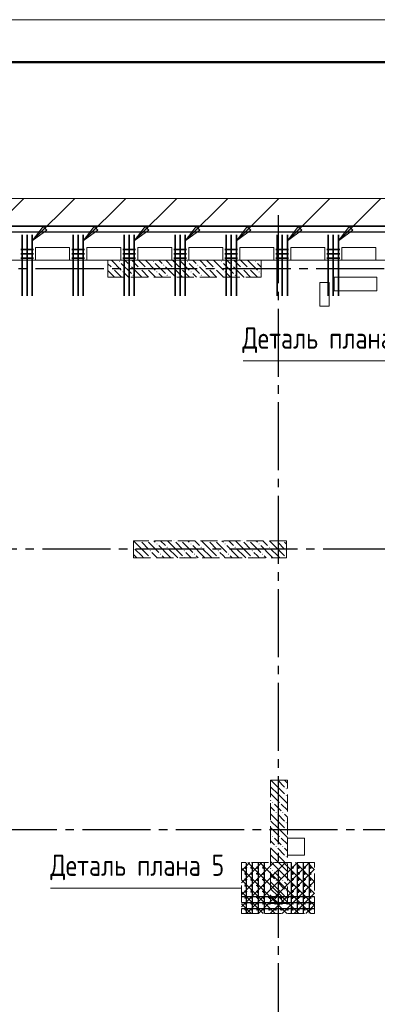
# Model space of a CAD drawing. Header units: millimetres. Extents: x 0 to 31317, y 0 to 42000.
# Tile 10 of 13: x 11587 to 15791, y 30418 to 42000. Entities that reach past the tile are written whole.
import ezdxf

# ---------------------------------------------------------------- set-up
doc = ezdxf.new("R2010")
doc.units = ezdxf.units.MM
doc.linetypes.add('______2', pattern=[270, 200, -70])
doc.linetypes.add('______5', pattern=[1100, 800, -100, 100, -100])
for name, color, linetype, lineweight in [('S1 Стержни арматуры фон', 7, 'Continuous', 25), ('Standard', 7, 'Continuous', 25), ('Вспомогательная арматура', 7, 'Continuous', 25), ('ЖБ Пилон', 180, 'Continuous', 25), ('Оси', 40, '______5', 18), ('Позиционная метка номер позиции', 7, 'Continuous', 13), ('Поперечная арматура', 7, 'Continuous', 25), ('Поперечное армирование AW фон', 7, 'Continuous', 25), ('Примечания', 7, 'Continuous', 25)]:
    doc.layers.add(name, color=color, linetype=linetype, lineweight=lineweight)
doc.layers.add('ЖБ Перекрытие верхний уровень', color=7, linetype='Continuous', lineweight=25, true_color=0xe0e0ff)
doc.styles.add('GOST 2.304-81', font='txt')

msp = doc.modelspace()

# ---------------------------------------------------------------- hatches: boundary and pattern name
at = {"layer": 'ЖБ Пилон', "linetype": 'Continuous', "lineweight": 18, "transparency": 33554687}
for points in [[(12754, 39153), (12761, 39160), (12767, 39153), (12761, 39147)], [(13154, 39153), (13161, 39160), (13167, 39153), (13161, 39147)], [(13554, 39153), (13561, 39160), (13567, 39153), (13561, 39147)], [(13954, 39153), (13961, 39160), (13967, 39153), (13961, 39147)], [(14354, 39153), (14361, 39160), (14367, 39153), (14361, 39147)], [(12674, 39073), (12681, 39080), (12687, 39073), (12681, 39067)], [(12794, 39033), (12801, 39040), (12807, 39033), (12801, 39027)], [(12874, 39113), (12881, 39120), (12887, 39113), (12881, 39107)], [(12994, 39073), (13001, 39080), (13007, 39073), (13001, 39067)], [(13074, 39073), (13081, 39080), (13087, 39073), (13081, 39067)], [(13194, 39033), (13201, 39040), (13207, 39033), (13201, 39027)], [(13274, 39113), (13281, 39120), (13287, 39113), (13281, 39107)], [(13394, 39073), (13401, 39080), (13407, 39073), (13401, 39067)], [(13474, 39073), (13481, 39080), (13487, 39073), (13481, 39067)], [(13594, 39033), (13601, 39040), (13607, 39033), (13601, 39027)], [(13674, 39113), (13681, 39120), (13687, 39113), (13681, 39107)], [(13794, 39073), (13801, 39080), (13807, 39073), (13801, 39067)], [(13874, 39073), (13881, 39080), (13887, 39073), (13881, 39067)], [(13994, 39033), (14001, 39040), (14007, 39033), (14001, 39027)], [(14074, 39113), (14081, 39120), (14087, 39113), (14081, 39107)], [(14194, 39073), (14201, 39080), (14207, 39073), (14201, 39067)], [(14274, 39073), (14281, 39080), (14287, 39073), (14281, 39067)], [(14394, 39033), (14401, 39040), (14407, 39033), (14401, 39027)], [(12914, 38993), (12921, 39000), (12927, 38993), (12921, 38987)], [(13314, 38993), (13321, 39000), (13327, 38993), (13321, 38987)], [(13714, 38993), (13721, 39000), (13727, 38993), (13721, 38987)], [(14114, 38993), (14121, 39000), (14127, 38993), (14121, 38987)], [(12924, 35797), (12927, 35793), (12924, 35790)], [(13004, 35870), (13001, 35867), (12998, 35870)], [(13084, 35870), (13081, 35867), (13078, 35870)], [(13194, 35833), (13201, 35840), (13207, 35833), (13201, 35827)], [(13314, 35793), (13321, 35800), (13327, 35793), (13321, 35787)], [(13404, 35870), (13401, 35867), (13398, 35870)], [(13484, 35870), (13481, 35867), (13478, 35870)], [(13594, 35833), (13601, 35840), (13607, 35833), (13601, 35827)], [(13714, 35793), (13721, 35800), (13727, 35793), (13721, 35787)], [(13804, 35870), (13801, 35867), (13798, 35870)], [(13884, 35870), (13881, 35867), (13878, 35870)], [(13994, 35833), (14001, 35840), (14007, 35833), (14001, 35827)], [(14114, 35793), (14121, 35800), (14127, 35793), (14121, 35787)], [(14204, 35870), (14201, 35867), (14198, 35870)], [(14284, 35870), (14281, 35867), (14278, 35870)], [(14394, 35833), (14401, 35840), (14407, 35833), (14401, 35827)], [(14514, 35793), (14521, 35800), (14527, 35793), (14521, 35787)], [(14604, 35870), (14601, 35867), (14598, 35870)], [(14684, 35870), (14681, 35867), (14678, 35870)], [(13114, 35753), (13121, 35760), (13127, 35753), (13121, 35747)], [(13114, 35673), (13121, 35680), (13127, 35673), (13124, 35670), (13118, 35670)], [(13234, 35713), (13241, 35720), (13247, 35713), (13241, 35707)], [(13514, 35753), (13521, 35760), (13527, 35753), (13521, 35747)], [(13514, 35673), (13521, 35680), (13527, 35673), (13524, 35670), (13518, 35670)], [(13634, 35713), (13641, 35720), (13647, 35713), (13641, 35707)], [(13914, 35753), (13921, 35760), (13927, 35753), (13921, 35747)], [(13914, 35673), (13921, 35680), (13927, 35673), (13924, 35670), (13918, 35670)], [(14034, 35713), (14041, 35720), (14047, 35713), (14041, 35707)], [(14314, 35753), (14321, 35760), (14327, 35753), (14321, 35747)], [(14314, 35673), (14321, 35680), (14327, 35673), (14324, 35670), (14318, 35670)], [(14434, 35713), (14441, 35720), (14447, 35713), (14441, 35707)], [(14714, 35753), (14721, 35760), (14724, 35757), (14724, 35750), (14721, 35747)], [(14714, 35673), (14721, 35680), (14724, 35677), (14724, 35670), (14718, 35670)], [(14714, 32953), (14721, 32960), (14727, 32953), (14721, 32947)], [(14554, 32793), (14561, 32800), (14567, 32793), (14561, 32787)], [(14634, 32793), (14641, 32800), (14647, 32793), (14641, 32787)], [(14714, 32873), (14721, 32880), (14727, 32873), (14721, 32867)], [(14594, 32673), (14601, 32680), (14607, 32673), (14601, 32667)], [(14674, 32673), (14681, 32680), (14687, 32673), (14681, 32667)], [(14714, 32553), (14721, 32560), (14727, 32553), (14721, 32547)], [(14714, 32473), (14721, 32480), (14727, 32473), (14721, 32467)], [(14554, 32393), (14561, 32400), (14567, 32393), (14561, 32387)], [(14634, 32393), (14641, 32400), (14647, 32393), (14641, 32387)], [(14594, 32273), (14601, 32280), (14607, 32273), (14601, 32267)], [(14674, 32273), (14681, 32280), (14687, 32273), (14681, 32267)], [(14714, 32153), (14721, 32160), (14727, 32153), (14721, 32147)], [(14554, 31993), (14561, 32000), (14567, 31993), (14561, 31987)], [(14634, 31993), (14641, 32000), (14647, 31993), (14641, 31987)], [(14714, 32073), (14721, 32080), (14727, 32073), (14721, 32067)], [(14594, 31873), (14601, 31880), (14607, 31873), (14601, 31867)], [(14674, 31873), (14681, 31880), (14687, 31873), (14681, 31867)], [(14714, 31753), (14721, 31760), (14727, 31753), (14721, 31747)], [(14714, 31673), (14721, 31680), (14727, 31673), (14721, 31667)]]:
    msp.add_hatch(color=7, dxfattribs=at).paths.add_polyline_path(points, flags=16)
at = {"layer": 'Позиционная метка номер позиции', "linetype": 'Continuous', "lineweight": 13, "transparency": 33554687}
for points in [[(11904, 39524), (11734, 39397), (11861, 39566)], [(12504, 39524), (12334, 39397), (12461, 39566)], [(13104, 39524), (12934, 39397), (13061, 39566)], [(13704, 39524), (13534, 39397), (13661, 39566)], [(14304, 39524), (14134, 39397), (14261, 39566)], [(14904, 39524), (14734, 39397), (14861, 39566)], [(15504, 39524), (15334, 39397), (15461, 39566)]]:
    msp.add_hatch(color=7, dxfattribs=at).paths.add_polyline_path(points, flags=16)

# ---------------------------------------------------------------- linework, layer by layer
at = {"layer": 'S1 Стержни арматуры фон', "color": 7, "linetype": 'Continuous', "lineweight": 35, "transparency": 33554687}
for p, q in [((11614, 39470), (11614, 38750)), ((11674, 39470), (11674, 38750)), ((11734, 39470), (11734, 38750)), ((12214, 39470), (12214, 38750)), ((12274, 39470), (12274, 38750)), ((12334, 39470), (12334, 38750)), ((12814, 39470), (12814, 38750)), ((12874, 39470), (12874, 38750)), ((12934, 39470), (12934, 38750)), ((13414, 39470), (13414, 38750)), ((13474, 39470), (13474, 38750)), ((13534, 39470), (13534, 38750)), ((14014, 39470), (14014, 38750)), ((14074, 39470), (14074, 38750)), ((14134, 39470), (14134, 38750)), ((14614, 39470), (14614, 38750)), ((14674, 39470), (14674, 38750)), ((14734, 39470), (14734, 38750)), ((15214, 39470), (15214, 38750)), ((15274, 39470), (15274, 38750)), ((15334, 39470), (15334, 38750))]:
    msp.add_line(p, q, dxfattribs=at)
at = {"layer": 'Standard', "color": 7, "linetype": 'Continuous', "lineweight": 13, "transparency": 33554687}
msp.add_lwpolyline([(0, 0), (29700, 0), (29700, 42000), (0, 42000), (0, 0)], close=True, dxfattribs=at)
for points in [[(29700, 42000), (0, 42000), (0, 0), (29700, 0), (29700, 42000)], [(7674, 17930), (25874, 17930), (25874, 39170), (7674, 39170), (7674, 17930)]]:
    msp.add_lwpolyline(points, dxfattribs=at)
at = {"layer": 'Standard', "color": 7, "linetype": 'Continuous', "lineweight": 50, "transparency": 33554687}
msp.add_lwpolyline([(2000, 41500), (29200, 41500), (29200, 500), (2000, 500), (2000, 41500)], close=True, dxfattribs=at)
at = {"layer": 'Standard', "color": 254, "linetype": 'Continuous', "lineweight": 35, "true_color": 0xc4c4ff, "transparency": 33554687}
msp.add_lwpolyline([(7324, 17855), (23168, 17855), (23168, 39570), (7324, 39570), (7324, 17855)], dxfattribs=at)
at = {"layer": 'Standard', "color": 7, "linetype": 'Continuous', "lineweight": 25, "transparency": 33554687}
msp.add_lwpolyline([(7394, 17930), (27024, 17930), (27024, 39500), (7394, 39500), (7394, 17930)], dxfattribs=at)
at = {"layer": 'Вспомогательная арматура', "color": 7, "linetype": 'Continuous', "lineweight": 25, "transparency": 33554687}
for p, q in [((14254, 31490), (14254, 32080)), ((14324, 31490), (14324, 32080)), ((14394, 31490), (14394, 32080)), ((14464, 31490), (14464, 32080)), ((14784, 31490), (14784, 32080)), ((14854, 31490), (14854, 32080)), ((14924, 31490), (14924, 32080)), ((14994, 31490), (14994, 32080)), ((14199, 31685), (15049, 31685)), ((14199, 31615), (15049, 31615)), ((14199, 31545), (15049, 31545))]:
    msp.add_line(p, q, dxfattribs=at)
at = {"layer": 'ЖБ Перекрытие верхний уровень', "color": 7, "linetype": 'Continuous', "lineweight": 18, "transparency": 33554687}
for p, q in [((22354, 39500), (7394, 39500)), ((11774, 39170), (11774, 39320)), ((11774, 39320), (12174, 39320)), ((12174, 39320), (12174, 39170)), ((12374, 39320), (12774, 39320)), ((12374, 39170), (12374, 39320)), ((12774, 39320), (12774, 39170)), ((12974, 39170), (12974, 39320)), ((12974, 39320), (13374, 39320)), ((13374, 39320), (13374, 39170)), ((13574, 39320), (13974, 39320)), ((13574, 39170), (13574, 39320)), ((13974, 39320), (13974, 39170)), ((14174, 39170), (14174, 39320)), ((14174, 39320), (14574, 39320)), ((14574, 39320), (14574, 39170)), ((14774, 39320), (15174, 39320)), ((14774, 39170), (14774, 39320)), ((15174, 39320), (15174, 39170)), ((15374, 39170), (15374, 39320)), ((15374, 39320), (15774, 39320)), ((15774, 39320), (15774, 39170)), ((12174, 39170), (11774, 39170)), ((12774, 39170), (12374, 39170)), ((13374, 39170), (12974, 39170)), ((13974, 39170), (13574, 39170)), ((14574, 39170), (14174, 39170)), ((15174, 39170), (14774, 39170)), ((15774, 39170), (15374, 39170)), ((15784, 38970), (15284, 38970)), ((15284, 38970), (15284, 38810)), ((15784, 38810), (15784, 38970)), ((15224, 38910), (15114, 38910)), ((15114, 38910), (15114, 38630)), ((15224, 38630), (15224, 38910)), ((15284, 38810), (15784, 38810)), ((15114, 38630), (15224, 38630)), ((14934, 32370), (14734, 32370)), ((14734, 32370), (14734, 32170)), ((14934, 32170), (14934, 32370)), ((14734, 32170), (14934, 32170))]:
    msp.add_line(p, q, dxfattribs=at)
at = {"layer": 'ЖБ Пилон', "color": 253, "linetype": '______2', "lineweight": 13, "true_color": 0xa0a0a0, "transparency": 33554687}
for p, q in [((14424, 39170), (12624, 39170)), ((12624, 39170), (12624, 38970)), ((14424, 38970), (14424, 39170)), ((12624, 38970), (14424, 38970)), ((14724, 35870), (12924, 35870)), ((12924, 35870), (12924, 35670)), ((14724, 35670), (14724, 35870)), ((12924, 35670), (14724, 35670)), ((14534, 33055), (14534, 31605)), ((14734, 33055), (14534, 33055)), ((14734, 31605), (14734, 33055)), ((14534, 31605), (14734, 31605))]:
    msp.add_line(p, q, dxfattribs=at)
at = {"layer": 'ЖБ Пилон', "color": 9, "linetype": 'Continuous', "lineweight": 18, "true_color": 0xc7c7c7, "transparency": 33554687}
for p, q in [((12664, 39170), (12781, 39053)), ((12824, 39170), (12861, 39133)), ((12904, 39170), (12981, 39093)), ((13021, 39133), (12984, 39170)), ((13064, 39170), (13181, 39053)), ((13224, 39170), (13261, 39133)), ((13304, 39170), (13381, 39093)), ((13421, 39133), (13384, 39170)), ((13464, 39170), (13581, 39053)), ((13624, 39170), (13661, 39133)), ((13704, 39170), (13781, 39093)), ((13821, 39133), (13784, 39170)), ((13864, 39170), (13981, 39053)), ((14024, 39170), (14061, 39133)), ((14104, 39170), (14181, 39093)), ((14221, 39133), (14184, 39170)), ((14264, 39170), (14381, 39053)), ((12661, 39093), (12624, 39130)), ((12624, 39050), (12701, 38973)), ((12701, 39053), (12784, 38970)), ((12781, 39133), (12901, 39013)), ((13021, 38973), (12901, 39093)), ((13061, 39093), (13021, 39133)), ((13021, 39053), (13101, 38973)), ((13101, 39053), (13184, 38970)), ((13181, 39133), (13301, 39013)), ((13421, 38973), (13301, 39093)), ((13461, 39093), (13421, 39133)), ((13421, 39053), (13501, 38973)), ((13501, 39053), (13584, 38970)), ((13581, 39133), (13701, 39013)), ((13821, 38973), (13701, 39093)), ((13861, 39093), (13821, 39133)), ((13821, 39053), (13901, 38973)), ((13901, 39053), (13984, 38970)), ((13981, 39133), (14101, 39013)), ((14221, 38973), (14101, 39093)), ((14261, 39093), (14221, 39133)), ((14221, 39053), (14301, 38973)), ((14301, 39053), (14384, 38970)), ((14381, 39133), (14424, 39090)), ((12624, 38970), (12624, 38970)), ((12864, 38970), (12821, 39013)), ((12941, 38973), (12944, 38970)), ((13021, 38973), (13024, 38970)), ((13264, 38970), (13221, 39013)), ((13341, 38973), (13344, 38970)), ((13421, 38973), (13424, 38970)), ((13664, 38970), (13621, 39013)), ((13741, 38973), (13744, 38970)), ((13821, 38973), (13824, 38970)), ((14064, 38970), (14021, 39013)), ((14141, 38973), (14144, 38970)), ((14221, 38973), (14224, 38970)), ((14424, 39010), (14421, 39013)), ((13021, 35773), (12924, 35870)), ((13021, 35853), (13101, 35773)), ((13101, 35853), (13221, 35733)), ((13164, 35870), (13181, 35853)), ((13341, 35693), (13221, 35813)), ((13244, 35870), (13301, 35813)), ((13421, 35773), (13324, 35870)), ((13421, 35853), (13501, 35773)), ((13501, 35853), (13621, 35733)), ((13564, 35870), (13581, 35853)), ((13741, 35693), (13621, 35813)), ((13644, 35870), (13701, 35813)), ((13821, 35773), (13724, 35870)), ((13821, 35853), (13901, 35773)), ((13901, 35853), (14021, 35733)), ((13964, 35870), (13981, 35853)), ((14141, 35693), (14021, 35813)), ((14044, 35870), (14101, 35813)), ((14221, 35773), (14124, 35870)), ((14221, 35853), (14301, 35773)), ((14301, 35853), (14421, 35733)), ((14364, 35870), (14381, 35853)), ((14541, 35693), (14421, 35813)), ((14444, 35870), (14501, 35813)), ((14621, 35773), (14524, 35870)), ((14621, 35853), (14701, 35773)), ((14701, 35853), (14724, 35830)), ((12941, 35693), (12924, 35710)), ((12941, 35773), (13021, 35693)), ((12941, 35693), (12964, 35670)), ((13021, 35773), (13101, 35693)), ((13021, 35693), (13044, 35670)), ((13181, 35693), (13141, 35733)), ((13204, 35670), (13181, 35693)), ((13261, 35693), (13284, 35670)), ((13341, 35773), (13421, 35693)), ((13341, 35693), (13364, 35670)), ((13421, 35773), (13501, 35693)), ((13421, 35693), (13444, 35670)), ((13581, 35693), (13541, 35733)), ((13604, 35670), (13581, 35693)), ((13661, 35693), (13684, 35670)), ((13741, 35773), (13821, 35693)), ((13741, 35693), (13764, 35670)), ((13821, 35773), (13901, 35693)), ((13821, 35693), (13844, 35670)), ((13981, 35693), (13941, 35733)), ((14004, 35670), (13981, 35693)), ((14061, 35693), (14084, 35670)), ((14141, 35773), (14221, 35693)), ((14141, 35693), (14164, 35670)), ((14221, 35773), (14301, 35693)), ((14221, 35693), (14244, 35670)), ((14381, 35693), (14341, 35733)), ((14404, 35670), (14381, 35693)), ((14461, 35693), (14484, 35670)), ((14541, 35773), (14621, 35693)), ((14541, 35693), (14564, 35670)), ((14621, 35773), (14701, 35693)), ((14621, 35693), (14644, 35670)), ((14621, 32973), (14539, 33055)), ((14621, 33053), (14701, 32973)), ((14701, 33053), (14734, 33020)), ((14541, 32893), (14534, 32900)), ((14541, 32973), (14621, 32893)), ((14621, 32973), (14701, 32893)), ((14534, 32820), (14541, 32813)), ((14541, 32893), (14621, 32813)), ((14621, 32893), (14734, 32780)), ((14534, 32740), (14581, 32693)), ((14621, 32733), (14581, 32773)), ((14661, 32693), (14621, 32733)), ((14661, 32773), (14734, 32700)), ((14621, 32573), (14534, 32660)), ((14541, 32573), (14621, 32493)), ((14621, 32653), (14701, 32573)), ((14621, 32573), (14701, 32493)), ((14701, 32653), (14734, 32620)), ((14541, 32493), (14534, 32500)), ((14541, 32493), (14621, 32413)), ((14621, 32493), (14734, 32380)), ((14534, 32420), (14541, 32413)), ((14534, 32340), (14581, 32293)), ((14621, 32333), (14581, 32373)), ((14661, 32293), (14621, 32333)), ((14661, 32373), (14734, 32300)), ((14621, 32173), (14534, 32260)), ((14621, 32253), (14701, 32173)), ((14701, 32253), (14734, 32220)), ((14541, 32093), (14534, 32100)), ((14541, 32173), (14621, 32093)), ((14541, 32093), (14621, 32013)), ((14621, 32173), (14701, 32093)), ((14621, 32093), (14734, 31980)), ((14534, 32020), (14541, 32013)), ((14621, 31933), (14581, 31973)), ((14661, 31973), (14734, 31900)), ((14534, 31940), (14581, 31893)), ((14621, 31773), (14534, 31860)), ((14661, 31893), (14621, 31933)), ((14621, 31853), (14701, 31773)), ((14701, 31853), (14734, 31820)), ((14541, 31773), (14621, 31693)), ((14621, 31773), (14701, 31693)), ((14541, 31693), (14534, 31700)), ((14541, 31693), (14621, 31613)), ((14621, 31693), (14709, 31605)), ((14534, 31620), (14541, 31613))]:
    msp.add_line(p, q, dxfattribs=at)
at = {"layer": 'Оси', "color": 8, "linetype": '______5', "lineweight": -3, "transparency": 33554687}
for p, q in [((14624, 39700), (14624, 15930)), ((23574, 39070), (4600, 39070)), ((22554, 35770), (4600, 35770)), ((27424, 32470), (4600, 32470))]:
    msp.add_line(p, q, dxfattribs=at)
at = {"layer": 'Позиционная метка номер позиции', "color": 7, "linetype": 'Continuous', "lineweight": 13, "transparency": 33554687}
for p, q in [((11134, 39397), (11634, 39897)), ((11734, 39397), (12234, 39897)), ((12334, 39397), (12834, 39897)), ((12934, 39397), (13434, 39897)), ((13534, 39397), (14034, 39897)), ((14134, 39397), (14634, 39897)), ((14734, 39397), (15234, 39897)), ((15334, 39397), (15834, 39897)), ((11734, 39397), (11861, 39566)), ((11904, 39524), (11734, 39397)), ((11861, 39566), (11904, 39524)), ((11882, 39545), (11893, 39556)), ((12334, 39397), (12461, 39566)), ((12504, 39524), (12334, 39397)), ((12461, 39566), (12504, 39524)), ((12482, 39545), (12493, 39556)), ((12934, 39397), (13061, 39566)), ((13104, 39524), (12934, 39397)), ((13061, 39566), (13104, 39524)), ((13082, 39545), (13093, 39556)), ((13534, 39397), (13661, 39566)), ((13704, 39524), (13534, 39397)), ((13661, 39566), (13704, 39524)), ((13682, 39545), (13693, 39556)), ((14134, 39397), (14261, 39566)), ((14304, 39524), (14134, 39397)), ((14261, 39566), (14304, 39524)), ((14282, 39545), (14293, 39556)), ((14734, 39397), (14861, 39566)), ((14904, 39524), (14734, 39397)), ((14861, 39566), (14904, 39524)), ((14882, 39545), (14893, 39556)), ((15334, 39397), (15461, 39566)), ((15504, 39524), (15334, 39397)), ((15461, 39566), (15504, 39524)), ((15482, 39545), (15493, 39556)), ((11734, 39397), (11734, 39397)), ((11734, 39397), (11734, 39397)), ((11734, 39397), (11734, 39397)), ((12334, 39397), (12334, 39397)), ((12334, 39397), (12334, 39397)), ((12334, 39397), (12334, 39397)), ((12934, 39397), (12934, 39397)), ((12934, 39397), (12934, 39397)), ((12934, 39397), (12934, 39397)), ((13534, 39397), (13534, 39397)), ((13534, 39397), (13534, 39397)), ((13534, 39397), (13534, 39397)), ((14134, 39397), (14134, 39397)), ((14134, 39397), (14134, 39397)), ((14134, 39397), (14134, 39397)), ((14734, 39397), (14734, 39397)), ((14734, 39397), (14734, 39397)), ((14734, 39397), (14734, 39397)), ((15334, 39397), (15334, 39397)), ((15334, 39397), (15334, 39397)), ((15334, 39397), (15334, 39397))]:
    msp.add_line(p, q, dxfattribs=at)
msp.add_lwpolyline([(9334, 39397), (9834, 39897), (23562, 39897)], dxfattribs=at)
at = {"layer": 'Поперечная арматура', "color": 7, "linetype": 'Continuous', "lineweight": 50, "transparency": 33554687}
for centre in [(14244, 32025), (14314, 32025), (14384, 32025), (14454, 32025), (14794, 32025), (14864, 32025), (14934, 32025), (15004, 32025), (14244, 31955), (14244, 31885), (14314, 31955), (14314, 31885), (14384, 31955), (14384, 31885), (14454, 31955), (14454, 31885), (14794, 31955), (14794, 31885), (14864, 31955), (14864, 31885), (14934, 31955), (14934, 31885), (15004, 31955), (15004, 31885), (14244, 31815), (14244, 31745), (14314, 31815), (14314, 31745), (14384, 31815), (14384, 31745), (14454, 31815), (14454, 31745), (14794, 31815), (14794, 31745), (14864, 31815), (14864, 31745), (14934, 31815), (14934, 31745), (15004, 31815), (15004, 31745), (14244, 31675), (14314, 31675), (14384, 31675), (14454, 31675), (14524, 31675), (14594, 31675), (14664, 31675), (14734, 31675), (14794, 31675), (14864, 31675), (14934, 31675), (15004, 31675), (14244, 31605), (14244, 31535), (14314, 31605), (14314, 31535), (14384, 31605), (14384, 31535), (14454, 31605), (14454, 31535), (14524, 31605), (14524, 31535), (14594, 31605), (14594, 31535), (14664, 31605), (14664, 31535), (14734, 31605), (14734, 31535), (14794, 31605), (14794, 31535), (14864, 31605), (14864, 31535), (14934, 31605), (14934, 31535), (15004, 31605), (15004, 31535)]:
    msp.add_circle(centre, 5, dxfattribs=at)
at = {"layer": 'Поперечное армирование AW фон', "color": 7, "linetype": 'Continuous', "lineweight": 35, "transparency": 33554687}
for p, q in [((11749, 39295), (11599, 39295)), ((12349, 39295), (12199, 39295)), ((12949, 39295), (12799, 39295)), ((13549, 39295), (13399, 39295)), ((14149, 39295), (13999, 39295)), ((14749, 39295), (14599, 39295)), ((15349, 39295), (15199, 39295)), ((11749, 39245), (11599, 39245)), ((11749, 39195), (11599, 39195)), ((12349, 39245), (12199, 39245)), ((12349, 39195), (12199, 39195)), ((12949, 39245), (12799, 39245)), ((12949, 39195), (12799, 39195)), ((13549, 39245), (13399, 39245)), ((13549, 39195), (13399, 39195)), ((14149, 39245), (13999, 39245)), ((14149, 39195), (13999, 39195)), ((14749, 39245), (14599, 39245)), ((14749, 39195), (14599, 39195)), ((15349, 39245), (15199, 39245)), ((15349, 39195), (15199, 39195))]:
    msp.add_line(p, q, dxfattribs=at)
at = {"layer": 'Примечания', "color": 252, "linetype": 'Continuous', "lineweight": 13, "true_color": 0x8f8f8f, "transparency": 33554687}
for p, q in [((14194, 31986), (14293, 32085)), ((14269, 32085), (14421, 31933)), ((14409, 32085), (14421, 32073)), ((14421, 32073), (14433, 32085)), ((14421, 31933), (14573, 32085)), ((14421, 31793), (14713, 32085)), ((14421, 31653), (14853, 32085)), ((14421, 31513), (14993, 32085)), ((14549, 32085), (15054, 31580)), ((14689, 32085), (15054, 31720)), ((14829, 32085), (15054, 31860)), ((14969, 32085), (15054, 32000)), ((14194, 31846), (14421, 32073)), ((14194, 32020), (14421, 31793)), ((14421, 32073), (15009, 31485)), ((14533, 31485), (15054, 32006)), ((14194, 31706), (14421, 31933)), ((14194, 31880), (14421, 31653)), ((14421, 31933), (14869, 31485)), ((14673, 31485), (15054, 31866)), ((14194, 31566), (14421, 31793)), ((14194, 31740), (14421, 31513)), ((14421, 31793), (14729, 31485)), ((14253, 31485), (14421, 31653)), ((14421, 31653), (14589, 31485)), ((14813, 31485), (15054, 31726)), ((14194, 31600), (14309, 31485)), ((14393, 31485), (14421, 31513)), ((14421, 31513), (14449, 31485)), ((14953, 31485), (15054, 31586))]:
    msp.add_line(p, q, dxfattribs=at)
at = {"layer": 'Примечания', "color": 7, "linetype": '______2', "lineweight": 13, "transparency": 33554687}
for p, q in [((15054, 32085), (14194, 32085)), ((14194, 32085), (14194, 31485)), ((15054, 31485), (15054, 32085)), ((14194, 31485), (15054, 31485))]:
    msp.add_line(p, q, dxfattribs=at)
at = {"layer": 'Примечания', "color": 7, "linetype": 'Continuous', "lineweight": 13, "transparency": 33554687}
msp.add_line((11947, 31785), (14194, 31785), dxfattribs=at)
msp.add_lwpolyline([(14214, 37986), (16461, 37986), (16461, 38640)], dxfattribs=at)

# ---------------------------------------------------------------- texts
at = {"layer": 'Примечания', "color": 7, "linetype": 'Continuous', "lineweight": 25, "transparency": 33554687, "char_height": 250, "attachment_point": 7, "style": 'GOST 2.304-81'}
for s, insert, width in [('Деталь\\~плана\\~6', (14205, 38078), 2150.15), ('Деталь\\~плана\\~5', (11947, 31877), 2132.45)]:
    msp.add_mtext(s, dxfattribs=dict(at, insert=insert, width=width))

doc.saveas('drawing.dxf')
